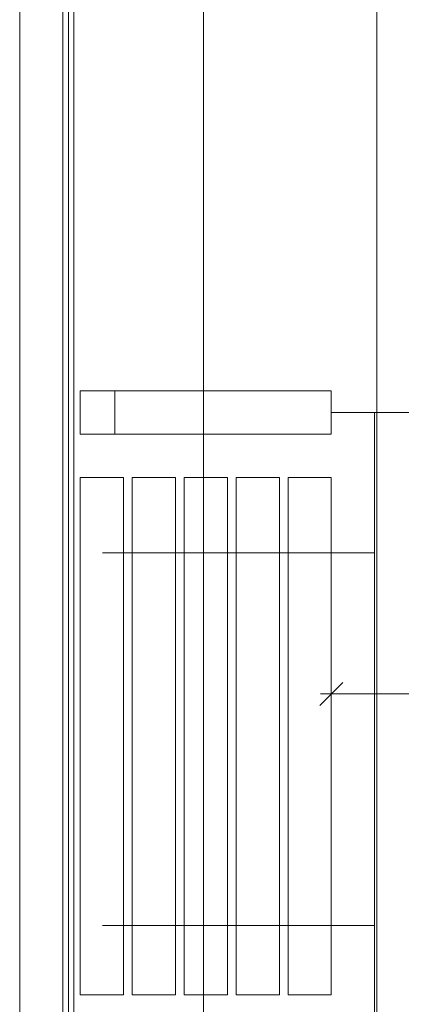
# Model space of a CAD drawing. Extents: x -620 to 300, y 62 to 1162.
# Tile 51 of 256: x -454 to -437, y 701 to 747. Entities that reach past the tile are written whole.
import ezdxf
from ezdxf.lldxf.tags import DXFTag

# ---------------------------------------------------------------- set-up
doc = ezdxf.new("R2010")
doc.units = 0
doc.layers.get('0').update_dxf_attribs({"lineweight": 13})
for name, color, linetype, lineweight, true_color in [('00 -Bauelemente -Dämmung innen', 7, 'Continuous', 9, 0xff7fe6), ('00 -Bauelemente -Gipskarton', 7, 'Continuous', 9, 0xff7fe6), ('30 -34 Innenwände- 2 nichttragend', 7, 'Continuous', 18, 0xff7fe6), ('30 -38 konstruktive Einbauten-Mobile Trennwand', 7, 'Continuous', 9, 0x944cff), ('70 -76 Bemaßung- 2 Allgemein', 9, 'Continuous', 5, 0x808080)]:
    doc.layers.add(name, color=color, linetype=linetype, lineweight=lineweight, true_color=true_color)
tags = doc.linetypes.add('fein_strichliert-A06G94XS8I', pattern=[4, 1, -2, 1]).pattern_tags.tags
tags[8:9] = [DXFTag(74, 4), DXFTag(75, 0), DXFTag(340, '0'), DXFTag(46, 0.0), DXFTag(50, 0.0), DXFTag(44, 0.0), DXFTag(45, 0.0)]
tags[6:7] = [DXFTag(74, 4), DXFTag(75, 0), DXFTag(340, '0'), DXFTag(46, 0.0), DXFTag(50, 0.0), DXFTag(44, 0.0), DXFTag(45, 0.0)]
tags[4:5] = [DXFTag(74, 4), DXFTag(75, 0), DXFTag(340, '0'), DXFTag(46, 0.0), DXFTag(50, 0.0), DXFTag(44, 0.0), DXFTag(45, 0.0)]

# ---------------------------------------------------------------- blocks, each defined once
blk = doc.blocks.new('Referenz-A06G94XT8I')
at = {"layer": '00 -Bauelemente -Dämmung innen', "color": 0, "linetype": 'Continuous', "lineweight": -2, "ltscale": 0.13}
for p, q in [((-454.38, 613.453), (-454.38, 770.453)), ((-452.38, 613.453), (-452.38, 770.453))]:
    blk.add_line(p, q, dxfattribs=at)
at = {"layer": '00 -Bauelemente -Gipskarton', "color": 0, "linetype": 'Continuous', "lineweight": -2, "ltscale": 0.13}
for p, q in [((-452.38, 613.453), (-452.38, 770.453)), ((-452.13, 613.453), (-452.13, 770.453)), ((-451.88, 613.453), (-451.88, 770.453))]:
    blk.add_line(p, q, dxfattribs=at)
at = {"layer": '30 -34 Innenwände- 2 nichttragend', "color": 0, "linetype": 'Continuous', "lineweight": -2, "ltscale": 0.13}
for p, q in [((-454.38, 613.453), (-454.38, 770.453)), ((-451.88, 613.453), (-451.88, 770.453))]:
    blk.add_line(p, q, dxfattribs=at)
at = {"layer": '30 -38 konstruktive Einbauten-Mobile Trennwand', "color": 0, "linetype": 'Continuous', "lineweight": -2, "ltscale": 0.13}
for p, q in [((-451.58, 729.453), (-449.98, 729.453)), ((-451.58, 727.453), (-451.58, 729.453)), ((-449.98, 729.453), (-449.98, 727.453)), ((-449.98, 729.453), (-439.98, 729.453)), ((-449.98, 727.453), (-449.98, 729.453)), ((-439.98, 729.453), (-439.98, 727.453)), ((-449.98, 727.453), (-451.58, 727.453)), ((-439.98, 727.453), (-449.98, 727.453)), ((-451.58, 701.553), (-451.58, 725.453)), ((-451.58, 725.453), (-449.58, 725.453)), ((-449.58, 725.453), (-449.58, 701.553)), ((-449.18, 701.553), (-449.18, 725.453)), ((-449.18, 725.453), (-447.18, 725.453)), ((-447.18, 725.453), (-447.18, 701.553)), ((-446.78, 701.553), (-446.78, 725.453)), ((-446.78, 725.453), (-444.78, 725.453)), ((-444.78, 725.453), (-444.78, 701.553)), ((-444.38, 701.553), (-444.38, 725.453)), ((-444.38, 725.453), (-442.38, 725.453)), ((-442.38, 725.453), (-442.38, 701.553)), ((-441.98, 701.553), (-441.98, 725.453)), ((-441.98, 725.453), (-439.98, 725.453)), ((-439.98, 725.453), (-439.98, 701.553)), ((-449.58, 701.553), (-451.58, 701.553)), ((-447.18, 701.553), (-449.18, 701.553)), ((-444.78, 701.553), (-446.78, 701.553)), ((-442.38, 701.553), (-444.38, 701.553)), ((-439.98, 701.553), (-441.98, 701.553))]:
    blk.add_line(p, q, dxfattribs=at)
at = {"layer": '30 -38 konstruktive Einbauten-Mobile Trennwand', "color": 0, "linetype": 'fein_strichliert-A06G94XS8I', "lineweight": -2, "ltscale": 0.13}
for p, q in [((-439.98, 728.453), (23.82, 728.453)), ((-437.98, 678.853), (-437.98, 728.453)), ((-437.98, 721.963), (-450.545, 721.963)), ((-437.98, 704.753), (-450.545, 704.753))]:
    blk.add_line(p, q, dxfattribs=at)
at = {"layer": '70 -76 Bemaßung- 2 Allgemein', "color": 0, "linetype": 'Continuous', "lineweight": -2, "ltscale": 0.13}
for p, q in [((-437.88, 613.014), (-437.88, 770.893)), ((-445.88, 614.514), (-445.88, 769.393)), ((-439.98, 717.453), (-439.98, 714.453)), ((-440.51, 714.923), (-439.449, 715.984)), ((-440.48, 715.453), (-438.919, 715.453)), ((-399.14, 715.453), (-438.919, 715.453))]:
    blk.add_line(p, q, dxfattribs=at)

msp = doc.modelspace()

# ---------------------------------------------------------------- block references
at = {"color": 8, "lineweight": 13, "ltscale": 0.13, "true_color": 0x808080}
msp.add_blockref('Referenz-A06G94XT8I', (0, 0), dxfattribs=at)

doc.saveas('drawing.dxf')
